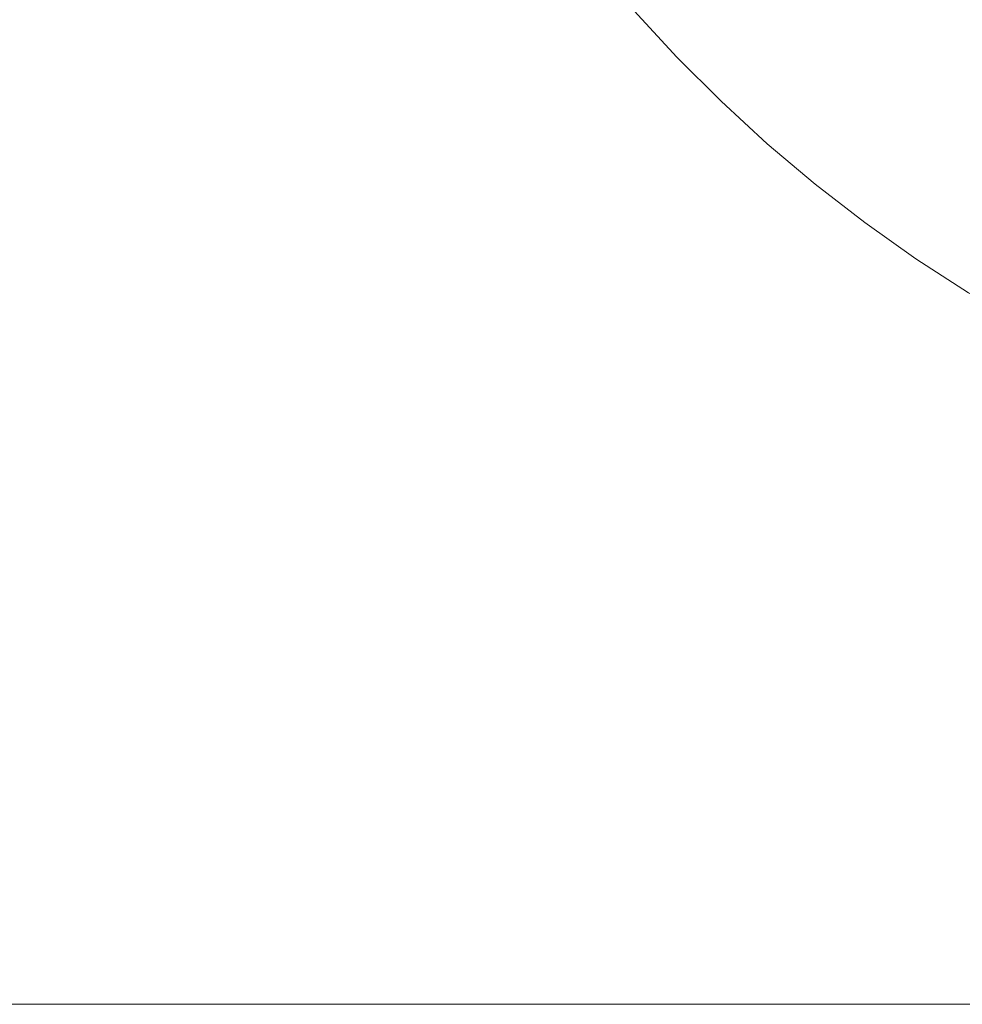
# Model space of a CAD drawing. Header units: centimetres. Extents: x -26.3 to 27.5, y 5.9 to 64.6.
# Tile 106 of 256: x -8.337 to -8.145, y 6 to 6.2. Entities that reach past the tile are written whole.
import ezdxf

# ---------------------------------------------------------------- set-up
doc = ezdxf.new("R2010")
doc.units = ezdxf.units.CM
doc.header["$LTSCALE"] = 2.54
doc.layers.add('Lucido design-1', color=7, linetype='Continuous')

# ---------------------------------------------------------------- blocks, each defined once
blk = doc.blocks.new('Gruppo-3-1')
at = {"color": 7, "linetype": 'Continuous', "lineweight": 9}
for points in [[(-25.98654, 7.60021, -743.11416), (-25.98654, 6.00021, -743.11416), (27.11346, 6.00021, -743.11416), (27.11346, 7.60021, -743.11416)], [(-25.98654, 7.60021, -779.21416), (-25.98654, 6.00021, -779.21416), (27.11346, 6.00021, -779.21416), (27.11346, 7.60021, -779.21416)]]:
    blk.add_3dface(points, dxfattribs=at)
for points, invisible_edges in [([(-25.98654, 6.00021, -743.91416), (-25.98654, 7.60021, -743.91416), (-8.28654, 7.60021, -743.91416), (-8.28654, 6.40021, -743.91416)], 8), ([(-25.98654, 6.00021, -780.01416), (-25.98654, 7.60021, -780.01416), (-8.28654, 7.60021, -780.01416), (-8.28654, 6.40021, -780.01416)], 8), ([(-8.28654, 6.40021, -743.91416), (-8.28627, 6.38748, -743.91416), (-25.98654, 6.00021, -743.91416)], 10), ([(-8.28654, 6.40021, -780.01416), (-8.28627, 6.38748, -780.01416), (-25.98654, 6.00021, -780.01416)], 10), ([(-8.28627, 6.38748, -743.91416), (-8.28546, 6.37477, -743.91416), (-25.98654, 6.00021, -743.91416)], 10), ([(-25.98654, 6.00021, -780.01416), (-8.28627, 6.38748, -780.01416), (-8.28546, 6.37477, -780.01416)], 9), ([(-8.28546, 6.37477, -743.91416), (-8.28411, 6.36211, -743.91416), (-25.98654, 6.00021, -743.91416)], 10), ([(-8.28546, 6.37477, -780.01416), (-8.28411, 6.36211, -780.01416), (-25.98654, 6.00021, -780.01416)], 10), ([(-25.98654, 6.00021, -743.91416), (-8.28411, 6.36211, -743.91416), (-8.28222, 6.34951, -743.91416)], 9), ([(-25.98654, 6.00021, -780.01416), (-8.28411, 6.36211, -780.01416), (-8.28222, 6.34951, -780.01416)], 9), ([(-8.28222, 6.34951, -743.91416), (-8.2798, 6.33701, -743.91416), (-25.98654, 6.00021, -743.91416)], 10), ([(-8.28222, 6.34951, -780.01416), (-8.2798, 6.33701, -780.01416), (-25.98654, 6.00021, -780.01416)], 10), ([(-25.98654, 6.00021, -743.91416), (-8.2798, 6.33701, -743.91416), (-8.27686, 6.32462, -743.91416)], 9), ([(-25.98654, 6.00021, -780.01416), (-8.2798, 6.33701, -780.01416), (-8.27686, 6.32462, -780.01416)], 9), ([(-25.98654, 6.00021, -743.91416), (-8.27686, 6.32462, -743.91416), (-8.27339, 6.31237, -743.91416)], 9), ([(-25.98654, 6.00021, -780.01416), (-8.27686, 6.32462, -780.01416), (-8.27339, 6.31237, -780.01416)], 9), ([(-25.98654, 6.00021, -743.91416), (-8.27339, 6.31237, -743.91416), (-8.2694, 6.30027, -743.91416)], 9), ([(-25.98654, 6.00021, -780.01416), (-8.27339, 6.31237, -780.01416), (-8.2694, 6.30027, -780.01416)], 9), ([(-8.2694, 6.30027, -743.91416), (-8.2649, 6.28836, -743.91416), (-25.98654, 6.00021, -743.91416)], 10), ([(-8.2694, 6.30027, -780.01416), (-8.2649, 6.28836, -780.01416), (-25.98654, 6.00021, -780.01416)], 10), ([(-8.2649, 6.28836, -743.91416), (-8.25991, 6.27664, -743.91416), (-25.98654, 6.00021, -743.91416)], 10), ([(-25.98654, 6.00021, -780.01416), (-8.2649, 6.28836, -780.01416), (-8.25991, 6.27664, -780.01416)], 9), ([(-25.98654, 6.00021, -743.91416), (-8.25991, 6.27664, -743.91416), (-8.25442, 6.26515, -743.91416)], 9), ([(-8.25991, 6.27664, -780.01416), (-8.25442, 6.26515, -780.01416), (-25.98654, 6.00021, -780.01416)], 10), ([(-8.25442, 6.26515, -743.91416), (-8.24844, 6.2539, -743.91416), (-25.98654, 6.00021, -743.91416)], 10), ([(-25.98654, 6.00021, -780.01416), (-8.25442, 6.26515, -780.01416), (-8.24844, 6.2539, -780.01416)], 9), ([(-8.24844, 6.2539, -743.91416), (-8.242, 6.24292, -743.91416), (-25.98654, 6.00021, -743.91416)], 10), ([(-25.98654, 6.00021, -780.01416), (-8.24844, 6.2539, -780.01416), (-8.242, 6.24292, -780.01416)], 9), ([(-25.98654, 6.00021, -743.91416), (-8.242, 6.24292, -743.91416), (-8.23509, 6.23222, -743.91416)], 9), ([(-8.242, 6.24292, -780.01416), (-8.23509, 6.23222, -780.01416), (-25.98654, 6.00021, -780.01416)], 10), ([(-8.23509, 6.23222, -743.91416), (-8.22774, 6.22182, -743.91416), (-25.98654, 6.00021, -743.91416)], 10), ([(-8.23509, 6.23222, -780.01416), (-8.22774, 6.22182, -780.01416), (-25.98654, 6.00021, -780.01416)], 10), ([(-8.22774, 6.22182, -743.91416), (-8.21995, 6.21175, -743.91416), (-25.98654, 6.00021, -743.91416)], 10), ([(-8.22774, 6.22182, -780.01416), (-8.21995, 6.21175, -780.01416), (-25.98654, 6.00021, -780.01416)], 10), ([(-25.98654, 6.00021, -743.91416), (-8.21995, 6.21175, -743.91416), (-8.21174, 6.20201, -743.91416)], 9), ([(-25.98654, 6.00021, -780.01416), (-8.21995, 6.21175, -780.01416), (-8.21174, 6.20201, -780.01416)], 9), ([(-8.19699, 6.19851, -743.9138), (-8.20536, 6.20762, -743.9138), (-8.20228, 6.21034, -743.91337), (-8.19402, 6.20135, -743.91337)], 15), ([(-8.19699, 6.19851, -780.0138), (-8.20536, 6.20762, -780.0138), (-8.20228, 6.21034, -780.01337), (-8.19402, 6.20135, -780.01337)], 15), ([(-8.17976, 6.19861, -743.91199), (-8.18814, 6.20699, -743.91199), (-8.18524, 6.20977, -743.91105), (-8.17698, 6.20151, -743.91105)], 15), ([(-8.17976, 6.19861, -780.01199), (-8.18814, 6.20699, -780.01199), (-8.18524, 6.20977, -780.01105), (-8.17698, 6.20151, -780.01105)], 15), ([(-8.16316, 6.19953, -743.90868), (-8.17152, 6.20721, -743.90868), (-8.16884, 6.21, -743.90725), (-8.16061, 6.20243, -743.90725)], 15), ([(-8.16316, 6.19953, -780.00868), (-8.17152, 6.20721, -780.00868), (-8.16884, 6.21, -780.00725), (-8.16061, 6.20243, -780.00725)], 15), ([(-8.14967, 6.19817, -743.90567), (-8.1581, 6.20528, -743.90567), (-8.15564, 6.20808, -743.90394), (-8.14733, 6.20107, -743.90394)], 15), ([(-8.14967, 6.19817, -780.00567), (-8.1581, 6.20528, -780.00567), (-8.15564, 6.20808, -780.00394), (-8.14733, 6.20107, -780.00394)], 15), ([(-8.19998, 6.19565, -743.91407), (-8.20847, 6.20489, -743.91407), (-8.20536, 6.20762, -743.9138), (-8.19699, 6.19851, -743.9138)], 15), ([(-8.19998, 6.19565, -780.01407), (-8.20847, 6.20489, -780.01407), (-8.20536, 6.20762, -780.0138), (-8.19699, 6.19851, -780.0138)], 15), ([(-8.18257, 6.19568, -743.91276), (-8.19107, 6.20418, -743.91276), (-8.18814, 6.20699, -743.91199), (-8.17976, 6.19861, -743.91199)], 15), ([(-8.18257, 6.19568, -780.01276), (-8.19107, 6.20418, -780.01276), (-8.18814, 6.20699, -780.01199), (-8.17976, 6.19861, -780.01199)], 15), ([(-8.16575, 6.19659, -743.90994), (-8.17423, 6.20438, -743.90994), (-8.17152, 6.20721, -743.90868), (-8.16316, 6.19953, -743.90868)], 15), ([(-8.16575, 6.19659, -780.00994), (-8.17423, 6.20438, -780.00994), (-8.17152, 6.20721, -780.00868), (-8.16316, 6.19953, -780.00868)], 15), ([(-8.20312, 6.19263, -743.91416), (-8.21174, 6.20201, -743.91416), (-8.20847, 6.20489, -743.91407), (-8.19998, 6.19565, -743.91407)], 14), ([(-8.20312, 6.19263, -780.01416), (-8.21174, 6.20201, -780.01416), (-8.20847, 6.20489, -780.01407), (-8.19998, 6.19565, -780.01407)], 14), ([(-8.1854, 6.19273, -743.91337), (-8.19402, 6.20135, -743.91337), (-8.19107, 6.20418, -743.91276), (-8.18257, 6.19568, -743.91276)], 15), ([(-8.1854, 6.19273, -780.01337), (-8.19402, 6.20135, -780.01337), (-8.19107, 6.20418, -780.01276), (-8.18257, 6.19568, -780.01276)], 15), ([(-8.16837, 6.19361, -743.91105), (-8.17698, 6.20151, -743.91105), (-8.17423, 6.20438, -743.90994), (-8.16575, 6.19659, -743.90994)], 15), ([(-8.16837, 6.19361, -780.01105), (-8.17698, 6.20151, -780.01105), (-8.17423, 6.20438, -780.00994), (-8.16575, 6.19659, -780.00994)], 15), ([(-8.15206, 6.19522, -743.90725), (-8.16061, 6.20243, -743.90725), (-8.1581, 6.20528, -743.90567), (-8.14967, 6.19817, -743.90567)], 15), ([(-8.15206, 6.19522, -780.00725), (-8.16061, 6.20243, -780.00725), (-8.1581, 6.20528, -780.00567), (-8.14967, 6.19817, -780.00567)], 15), ([(-8.21174, 6.20201, -743.91416), (-8.20312, 6.19263, -743.91416), (-25.98654, 6.00021, -743.91416)], 10), ([(-8.21174, 6.20201, -780.01416), (-8.20312, 6.19263, -780.01416), (-25.98654, 6.00021, -780.01416)], 10), ([(-8.15448, 6.19222, -743.90868), (-8.16316, 6.19953, -743.90868), (-8.16061, 6.20243, -743.90725), (-8.15206, 6.19522, -743.90725)], 15), ([(-8.15448, 6.19222, -780.00868), (-8.16316, 6.19953, -780.00868), (-8.16061, 6.20243, -780.00725), (-8.15206, 6.19522, -780.00725)], 15), ([(-8.13873, 6.19443, -743.90394), (-8.14733, 6.20107, -743.90394), (-8.14504, 6.20391, -743.90206), (-8.13657, 6.19736, -743.90206)], 15), ([(-8.13873, 6.19443, -780.00394), (-8.14733, 6.20107, -780.00394), (-8.14504, 6.20391, -780.00206), (-8.13657, 6.19736, -780.00206)], 15), ([(-8.18824, 6.18976, -743.9138), (-8.19699, 6.19851, -743.9138), (-8.19402, 6.20135, -743.91337), (-8.1854, 6.19273, -743.91337)], 15), ([(-8.18824, 6.18976, -780.0138), (-8.19699, 6.19851, -780.0138), (-8.19402, 6.20135, -780.01337), (-8.1854, 6.19273, -780.01337)], 15), ([(-8.17103, 6.19059, -743.91199), (-8.17976, 6.19861, -743.91199), (-8.17698, 6.20151, -743.91105), (-8.16837, 6.19361, -743.91105)], 15), ([(-8.17103, 6.19059, -780.01199), (-8.17976, 6.19861, -780.01199), (-8.17698, 6.20151, -780.01105), (-8.16837, 6.19361, -780.01105)], 15), ([(-8.14095, 6.19143, -743.90567), (-8.14967, 6.19817, -743.90567), (-8.14733, 6.20107, -743.90394), (-8.13873, 6.19443, -743.90394)], 15), ([(-8.14095, 6.19143, -780.00567), (-8.14967, 6.19817, -780.00567), (-8.14733, 6.20107, -780.00394), (-8.13873, 6.19443, -780.00394)], 15), ([(-8.1911, 6.18677, -743.91407), (-8.19998, 6.19565, -743.91407), (-8.19699, 6.19851, -743.9138), (-8.18824, 6.18976, -743.9138)], 15), ([(-8.1911, 6.18677, -780.01407), (-8.19998, 6.19565, -780.01407), (-8.19699, 6.19851, -780.0138), (-8.18824, 6.18976, -780.0138)], 15), ([(-8.17371, 6.18754, -743.91276), (-8.18257, 6.19568, -743.91276), (-8.17976, 6.19861, -743.91199), (-8.17103, 6.19059, -743.91199)], 15), ([(-8.17371, 6.18754, -780.01276), (-8.18257, 6.19568, -780.01276), (-8.17976, 6.19861, -780.01199), (-8.17103, 6.19059, -780.01199)], 15), ([(-8.15695, 6.18917, -743.90994), (-8.16575, 6.19659, -743.90994), (-8.16316, 6.19953, -743.90868), (-8.15448, 6.19222, -743.90868)], 15), ([(-8.15695, 6.18917, -780.00994), (-8.16575, 6.19659, -780.00994), (-8.16316, 6.19953, -780.00868), (-8.15448, 6.19222, -780.00868)], 15), ([(-8.14321, 6.18838, -743.90725), (-8.15206, 6.19522, -743.90725), (-8.14967, 6.19817, -743.90567), (-8.14095, 6.19143, -743.90567)], 15), ([(-8.14321, 6.18838, -780.00725), (-8.15206, 6.19522, -780.00725), (-8.14967, 6.19817, -780.00567), (-8.14095, 6.19143, -780.00567)], 15), ([(-8.15944, 6.18607, -743.91105), (-8.16837, 6.19361, -743.91105), (-8.16575, 6.19659, -743.90994), (-8.15695, 6.18917, -743.90994)], 15), ([(-8.15944, 6.18607, -780.01105), (-8.16837, 6.19361, -780.01105), (-8.16575, 6.19659, -780.00994), (-8.15695, 6.18917, -780.00994)], 15), ([(-8.19412, 6.18363, -743.91416), (-8.20312, 6.19263, -743.91416), (-8.19998, 6.19565, -743.91407), (-8.1911, 6.18677, -743.91407)], 14), ([(-8.19412, 6.18363, -780.01416), (-8.20312, 6.19263, -780.01416), (-8.19998, 6.19565, -780.01407), (-8.1911, 6.18677, -780.01407)], 14), ([(-8.17641, 6.18447, -743.91337), (-8.1854, 6.19273, -743.91337), (-8.18257, 6.19568, -743.91276), (-8.17371, 6.18754, -743.91276)], 15), ([(-8.17641, 6.18447, -780.01337), (-8.1854, 6.19273, -780.01337), (-8.18257, 6.19568, -780.01276), (-8.17371, 6.18754, -780.01276)], 15), ([(-8.1455, 6.18528, -743.90868), (-8.15448, 6.19222, -743.90868), (-8.15206, 6.19522, -743.90725), (-8.14321, 6.18838, -743.90725)], 15), ([(-8.1455, 6.18528, -780.00868), (-8.15448, 6.19222, -780.00868), (-8.15206, 6.19522, -780.00725), (-8.14321, 6.18838, -780.00725)], 15), ([(-25.98654, 6.00021, -743.91416), (-8.20312, 6.19263, -743.91416), (-8.19412, 6.18363, -743.91416)], 9), ([(-25.98654, 6.00021, -780.01416), (-8.20312, 6.19263, -780.01416), (-8.19412, 6.18363, -780.01416)], 9), ([(-8.17913, 6.18139, -743.9138), (-8.18824, 6.18976, -743.9138), (-8.1854, 6.19273, -743.91337), (-8.17641, 6.18447, -743.91337)], 15), ([(-8.17913, 6.18139, -780.0138), (-8.18824, 6.18976, -780.0138), (-8.1854, 6.19273, -780.01337), (-8.17641, 6.18447, -780.01337)], 15), ([(-8.16197, 6.18295, -743.91199), (-8.17103, 6.19059, -743.91199), (-8.16837, 6.19361, -743.91105), (-8.15944, 6.18607, -743.91105)], 15), ([(-8.16197, 6.18295, -780.01199), (-8.17103, 6.19059, -780.01199), (-8.16837, 6.19361, -780.01105), (-8.15944, 6.18607, -780.01105)], 15), ([(-8.14783, 6.18212, -743.90994), (-8.15695, 6.18917, -743.90994), (-8.15448, 6.19222, -743.90868), (-8.1455, 6.18528, -743.90868)], 15), ([(-8.14783, 6.18212, -780.00994), (-8.15695, 6.18917, -780.00994), (-8.15448, 6.19222, -780.00868), (-8.1455, 6.18528, -780.00868)], 15), ([(-8.16451, 6.17979, -743.91276), (-8.17371, 6.18754, -743.91276), (-8.17103, 6.19059, -743.91199), (-8.16197, 6.18295, -743.91199)], 15), ([(-8.16451, 6.17979, -780.01276), (-8.17371, 6.18754, -780.01276), (-8.17103, 6.19059, -780.01199), (-8.16197, 6.18295, -780.01199)], 15), ([(-8.18186, 6.17828, -743.91407), (-8.1911, 6.18677, -743.91407), (-8.18824, 6.18976, -743.9138), (-8.17913, 6.18139, -743.9138)], 15), ([(-8.18186, 6.17828, -780.01407), (-8.1911, 6.18677, -780.01407), (-8.18824, 6.18976, -780.0138), (-8.17913, 6.18139, -780.0138)], 15), ([(-8.1502, 6.17893, -743.91105), (-8.15944, 6.18607, -743.91105), (-8.15695, 6.18917, -743.90994), (-8.14783, 6.18212, -743.90994)], 15), ([(-8.1502, 6.17893, -780.01105), (-8.15944, 6.18607, -780.01105), (-8.15695, 6.18917, -780.00994), (-8.14783, 6.18212, -780.00994)], 15), ([(-8.13624, 6.17872, -743.90868), (-8.1455, 6.18528, -743.90868), (-8.14321, 6.18838, -743.90725), (-8.13408, 6.18192, -743.90725)], 15), ([(-8.13624, 6.17872, -780.00868), (-8.1455, 6.18528, -780.00868), (-8.14321, 6.18838, -780.00725), (-8.13408, 6.18192, -780.00725)], 15), ([(-8.18474, 6.17501, -743.91416), (-8.19412, 6.18363, -743.91416), (-8.1911, 6.18677, -743.91407), (-8.18186, 6.17828, -743.91407)], 14), ([(-8.18474, 6.17501, -780.01416), (-8.19412, 6.18363, -780.01416), (-8.1911, 6.18677, -780.01407), (-8.18186, 6.17828, -780.01407)], 14), ([(-8.16708, 6.17661, -743.91337), (-8.17641, 6.18447, -743.91337), (-8.17371, 6.18754, -743.91276), (-8.16451, 6.17979, -743.91276)], 15), ([(-8.16708, 6.17661, -780.01337), (-8.17641, 6.18447, -780.01337), (-8.17371, 6.18754, -780.01276), (-8.16451, 6.17979, -780.01276)], 15), ([(-8.15259, 6.1757, -743.91199), (-8.16197, 6.18295, -743.91199), (-8.15944, 6.18607, -743.91105), (-8.1502, 6.17893, -743.91105)], 15), ([(-8.15259, 6.1757, -780.01199), (-8.16197, 6.18295, -780.01199), (-8.15944, 6.18607, -780.01105), (-8.1502, 6.17893, -780.01105)], 15), ([(-8.16967, 6.17341, -743.9138), (-8.17913, 6.18139, -743.9138), (-8.17641, 6.18447, -743.91337), (-8.16708, 6.17661, -743.91337)], 15), ([(-8.16967, 6.17341, -780.0138), (-8.17913, 6.18139, -780.0138), (-8.17641, 6.18447, -780.01337), (-8.16708, 6.17661, -780.01337)], 15), ([(-8.13843, 6.17547, -743.90994), (-8.14783, 6.18212, -743.90994), (-8.1455, 6.18528, -743.90868), (-8.13624, 6.17872, -743.90868)], 15), ([(-8.13843, 6.17547, -780.00994), (-8.14783, 6.18212, -780.00994), (-8.1455, 6.18528, -780.00868), (-8.13624, 6.17872, -780.00868)], 15), ([(-25.98654, 6.00021, -743.91416), (-8.19412, 6.18363, -743.91416), (-8.18474, 6.17501, -743.91416)], 9), ([(-25.98654, 6.00021, -780.01416), (-8.19412, 6.18363, -780.01416), (-8.18474, 6.17501, -780.01416)], 9), ([(-8.155, 6.17244, -743.91276), (-8.16451, 6.17979, -743.91276), (-8.16197, 6.18295, -743.91199), (-8.15259, 6.1757, -743.91199)], 15), ([(-8.155, 6.17244, -780.01276), (-8.16451, 6.17979, -780.01276), (-8.16197, 6.18295, -780.01199), (-8.15259, 6.1757, -780.01199)], 15), ([(-8.14066, 6.17218, -743.91105), (-8.1502, 6.17893, -743.91105), (-8.14783, 6.18212, -743.90994), (-8.13843, 6.17547, -743.90994)], 15), ([(-8.14066, 6.17218, -780.01105), (-8.1502, 6.17893, -780.01105), (-8.14783, 6.18212, -780.00994), (-8.13843, 6.17547, -780.00994)], 15), ([(-8.17226, 6.17019, -743.91407), (-8.18186, 6.17828, -743.91407), (-8.17913, 6.18139, -743.9138), (-8.16967, 6.17341, -743.9138)], 15), ([(-8.17226, 6.17019, -780.01407), (-8.18186, 6.17828, -780.01407), (-8.17913, 6.18139, -780.0138), (-8.16967, 6.17341, -780.0138)], 15), ([(-8.175, 6.1668, -743.91416), (-8.18474, 6.17501, -743.91416), (-8.18186, 6.17828, -743.91407), (-8.17226, 6.17019, -743.91407)], 14), ([(-8.175, 6.1668, -780.01416), (-8.18474, 6.17501, -780.01416), (-8.18186, 6.17828, -780.01407), (-8.17226, 6.17019, -780.01407)], 14), ([(-8.15743, 6.16915, -743.91337), (-8.16708, 6.17661, -743.91337), (-8.16451, 6.17979, -743.91276), (-8.155, 6.17244, -743.91276)], 15), ([(-8.15743, 6.16915, -780.01337), (-8.16708, 6.17661, -780.01337), (-8.16451, 6.17979, -780.01276), (-8.155, 6.17244, -780.01276)], 15), ([(-8.14291, 6.16885, -743.91199), (-8.15259, 6.1757, -743.91199), (-8.1502, 6.17893, -743.91105), (-8.14066, 6.17218, -743.91105)], 15), ([(-8.14291, 6.16885, -780.01199), (-8.15259, 6.1757, -780.01199), (-8.1502, 6.17893, -780.01105), (-8.14066, 6.17218, -780.01105)], 15), ([(-8.15988, 6.16584, -743.9138), (-8.16967, 6.17341, -743.9138), (-8.16708, 6.17661, -743.91337), (-8.15743, 6.16915, -743.91337)], 15), ([(-8.15988, 6.16584, -780.0138), (-8.16967, 6.17341, -780.0138), (-8.16708, 6.17661, -780.01337), (-8.15743, 6.16915, -780.01337)], 15), ([(-8.18474, 6.17501, -743.91416), (-8.175, 6.1668, -743.91416), (-25.98654, 6.00021, -743.91416)], 10), ([(-8.18474, 6.17501, -780.01416), (-8.175, 6.1668, -780.01416), (-25.98654, 6.00021, -780.01416)], 10), ([(-8.14518, 6.16549, -743.91276), (-8.155, 6.17244, -743.91276), (-8.15259, 6.1757, -743.91199), (-8.14291, 6.16885, -743.91199)], 15), ([(-8.14518, 6.16549, -780.01276), (-8.155, 6.17244, -780.01276), (-8.15259, 6.1757, -780.01199), (-8.14291, 6.16885, -780.01199)], 15), ([(-8.16233, 6.16252, -743.91407), (-8.17226, 6.17019, -743.91407), (-8.16967, 6.17341, -743.9138), (-8.15988, 6.16584, -743.9138)], 15), ([(-8.16233, 6.16252, -780.01407), (-8.17226, 6.17019, -780.01407), (-8.16967, 6.17341, -780.0138), (-8.15988, 6.16584, -780.0138)], 15), ([(-8.14747, 6.1621, -743.91337), (-8.15743, 6.16915, -743.91337), (-8.155, 6.17244, -743.91276), (-8.14518, 6.16549, -743.91276)], 15), ([(-8.14747, 6.1621, -780.01337), (-8.15743, 6.16915, -780.01337), (-8.155, 6.17244, -780.01276), (-8.14518, 6.16549, -780.01276)], 15), ([(-8.16493, 6.15901, -743.91416), (-8.175, 6.1668, -743.91416), (-8.17226, 6.17019, -743.91407), (-8.16233, 6.16252, -743.91407)], 14), ([(-8.16493, 6.15901, -780.01416), (-8.175, 6.1668, -780.01416), (-8.17226, 6.17019, -780.01407), (-8.16233, 6.16252, -780.01407)], 14), ([(-8.14977, 6.1587, -743.9138), (-8.15988, 6.16584, -743.9138), (-8.15743, 6.16915, -743.91337), (-8.14747, 6.1621, -743.91337)], 15), ([(-8.14977, 6.1587, -780.0138), (-8.15988, 6.16584, -780.0138), (-8.15743, 6.16915, -780.01337), (-8.14747, 6.1621, -780.01337)], 15), ([(-8.13508, 6.15897, -743.91276), (-8.14518, 6.16549, -743.91276), (-8.14291, 6.16885, -743.91199), (-8.13295, 6.16243, -743.91199)], 15), ([(-8.13508, 6.15897, -780.01276), (-8.14518, 6.16549, -780.01276), (-8.14291, 6.16885, -780.01199), (-8.13295, 6.16243, -780.01199)], 15), ([(-25.98654, 6.00021, -743.91416), (-8.175, 6.1668, -743.91416), (-8.16493, 6.15901, -743.91416)], 9), ([(-25.98654, 6.00021, -780.01416), (-8.175, 6.1668, -780.01416), (-8.16493, 6.15901, -780.01416)], 9), ([(-8.15209, 6.15527, -743.91407), (-8.16233, 6.16252, -743.91407), (-8.15988, 6.16584, -743.9138), (-8.14977, 6.1587, -743.9138)], 15), ([(-8.15209, 6.15527, -780.01407), (-8.16233, 6.16252, -780.01407), (-8.15988, 6.16584, -780.0138), (-8.14977, 6.1587, -780.0138)], 15), ([(-8.13722, 6.15549, -743.91337), (-8.14747, 6.1621, -743.91337), (-8.14518, 6.16549, -743.91276), (-8.13508, 6.15897, -743.91276)], 15), ([(-8.13722, 6.15549, -780.01337), (-8.14747, 6.1621, -780.01337), (-8.14518, 6.16549, -780.01276), (-8.13508, 6.15897, -780.01276)], 15), ([(-8.15453, 6.15166, -743.91416), (-8.16493, 6.15901, -743.91416), (-8.16233, 6.16252, -743.91407), (-8.15209, 6.15527, -743.91407)], 14), ([(-8.15453, 6.15166, -780.01416), (-8.16493, 6.15901, -780.01416), (-8.16233, 6.16252, -780.01407), (-8.15209, 6.15527, -780.01407)], 14), ([(-8.13938, 6.15198, -743.9138), (-8.14977, 6.1587, -743.9138), (-8.14747, 6.1621, -743.91337), (-8.13722, 6.15549, -743.91337)], 15), ([(-8.13938, 6.15198, -780.0138), (-8.14977, 6.1587, -780.0138), (-8.14747, 6.1621, -780.01337), (-8.13722, 6.15549, -780.01337)], 15), ([(-8.16493, 6.15901, -743.91416), (-8.15453, 6.15166, -743.91416), (-25.98654, 6.00021, -743.91416)], 10), ([(-8.16493, 6.15901, -780.01416), (-8.15453, 6.15166, -780.01416), (-25.98654, 6.00021, -780.01416)], 10), ([(-8.14154, 6.14847, -743.91407), (-8.15209, 6.15527, -743.91407), (-8.14977, 6.1587, -743.9138), (-8.13938, 6.15198, -743.9138)], 15), ([(-8.14154, 6.14847, -780.01407), (-8.15209, 6.15527, -780.01407), (-8.14977, 6.1587, -780.0138), (-8.13938, 6.15198, -780.0138)], 15), ([(-8.14383, 6.14475, -743.91416), (-8.15453, 6.15166, -743.91416), (-8.15209, 6.15527, -743.91407), (-8.14154, 6.14847, -743.91407)], 14), ([(-8.14383, 6.14475, -780.01416), (-8.15453, 6.15166, -780.01416), (-8.15209, 6.15527, -780.01407), (-8.14154, 6.14847, -780.01407)], 14), ([(-25.98654, 6.00021, -743.91416), (-8.15453, 6.15166, -743.91416), (-8.14383, 6.14475, -743.91416)], 9), ([(-25.98654, 6.00021, -780.01416), (-8.15453, 6.15166, -780.01416), (-8.14383, 6.14475, -780.01416)], 9), ([(-8.14383, 6.14475, -743.91416), (-8.13285, 6.13831, -743.91416), (-25.98654, 6.00021, -743.91416)], 10), ([(-8.14383, 6.14475, -780.01416), (-8.13285, 6.13831, -780.01416), (-25.98654, 6.00021, -780.01416)], 10), ([(-25.98654, 6.00021, -743.91416), (-8.13285, 6.13831, -743.91416), (-8.1216, 6.13233, -743.91416)], 9), ([(-25.98654, 6.00021, -780.01416), (-8.13285, 6.13831, -780.01416), (-8.1216, 6.13233, -780.01416)], 9), ([(-8.1216, 6.13233, -743.91416), (-8.11011, 6.12684, -743.91416), (-25.98654, 6.00021, -743.91416)], 10), ([(-25.98654, 6.00021, -780.01416), (-8.1216, 6.13233, -780.01416), (-8.11011, 6.12684, -780.01416)], 9), ([(-25.98654, 6.00021, -743.91416), (-8.11011, 6.12684, -743.91416), (-8.09839, 6.12185, -743.91416)], 9), ([(-8.11011, 6.12684, -780.01416), (-8.09839, 6.12185, -780.01416), (-25.98654, 6.00021, -780.01416)], 10), ([(-25.98654, 6.00021, -743.91416), (-8.09839, 6.12185, -743.91416), (-8.08648, 6.11735, -743.91416)], 9), ([(-25.98654, 6.00021, -780.01416), (-8.09839, 6.12185, -780.01416), (-8.08648, 6.11735, -780.01416)], 9), ([(-8.08648, 6.11735, -743.91416), (-8.07438, 6.11336, -743.91416), (-25.98654, 6.00021, -743.91416)], 10), ([(-25.98654, 6.00021, -780.01416), (-8.08648, 6.11735, -780.01416), (-8.07438, 6.11336, -780.01416)], 9), ([(-25.98654, 6.00021, -743.91416), (-8.07438, 6.11336, -743.91416), (-8.06213, 6.10989, -743.91416)], 9), ([(-8.07438, 6.11336, -780.01416), (-8.06213, 6.10989, -780.01416), (-25.98654, 6.00021, -780.01416)], 10), ([(-8.06213, 6.10989, -743.91416), (-8.04974, 6.10695, -743.91416), (-25.98654, 6.00021, -743.91416)], 10), ([(-25.98654, 6.00021, -780.01416), (-8.06213, 6.10989, -780.01416), (-8.04974, 6.10695, -780.01416)], 9), ([(-8.04974, 6.10695, -743.91416), (-8.03724, 6.10453, -743.91416), (-25.98654, 6.00021, -743.91416)], 10), ([(-8.04974, 6.10695, -780.01416), (-8.03724, 6.10453, -780.01416), (-25.98654, 6.00021, -780.01416)], 10), ([(-25.98654, 6.00021, -743.91416), (-8.03724, 6.10453, -743.91416), (-8.02464, 6.10264, -743.91416)], 9), ([(-25.98654, 6.00021, -780.01416), (-8.03724, 6.10453, -780.01416), (-8.02464, 6.10264, -780.01416)], 9), ([(-8.02464, 6.10264, -743.91416), (-8.01198, 6.10129, -743.91416), (-25.98654, 6.00021, -743.91416)], 10), ([(-25.98654, 6.00021, -780.01416), (-8.02464, 6.10264, -780.01416), (-8.01198, 6.10129, -780.01416)], 9), ([(-25.98654, 6.00021, -743.91416), (-8.01198, 6.10129, -743.91416), (-7.99927, 6.10048, -743.91416)], 9), ([(-25.98654, 6.00021, -780.01416), (-8.01198, 6.10129, -780.01416), (-7.99927, 6.10048, -780.01416)], 9), ([(-25.98654, 6.00021, -743.91416), (-7.99927, 6.10048, -743.91416), (-7.98654, 6.10021, -743.91416)], 9), ([(-25.98654, 6.00021, -780.01416), (-7.99927, 6.10048, -780.01416), (-7.98654, 6.10021, -780.01416)], 9), ([(-7.98654, 6.10021, -743.91416), (9.11346, 6.10021, -743.91416), (-25.98654, 6.00021, -743.91416)], 10), ([(9.11346, 6.10021, -743.91416), (27.11346, 6.00021, -743.91416), (-25.98654, 6.00021, -743.91416)], 9), ([(-7.98654, 6.10021, -780.01416), (9.11346, 6.10021, -780.01416), (27.11346, 6.00021, -780.01416), (-25.98654, 6.00021, -780.01416)], 10), ([(27.11346, 5.9963, -743.11424), (27.11346, 6.00021, -743.11416), (-25.98654, 6.00021, -743.11416), (-25.98654, 5.9963, -743.11424)], 8), ([(27.11346, 5.9963, -779.21424), (27.11346, 6.00021, -779.21416), (-25.98654, 6.00021, -779.21416), (-25.98654, 5.9963, -779.21424)], 8)]:
    blk.add_3dface(points, dxfattribs=dict(at, invisible_edges=invisible_edges))
blk = doc.blocks.new('Gruppo-4-1')
at = {"color": 7}
blk.add_blockref('Gruppo-3-1', (0, 0), dxfattribs=at)

msp = doc.modelspace()

# ---------------------------------------------------------------- block references
at = {"layer": 'Lucido design-1', "color": 7}
msp.add_blockref('Gruppo-4-1', (0, 0), dxfattribs=at)

doc.saveas('drawing.dxf')
